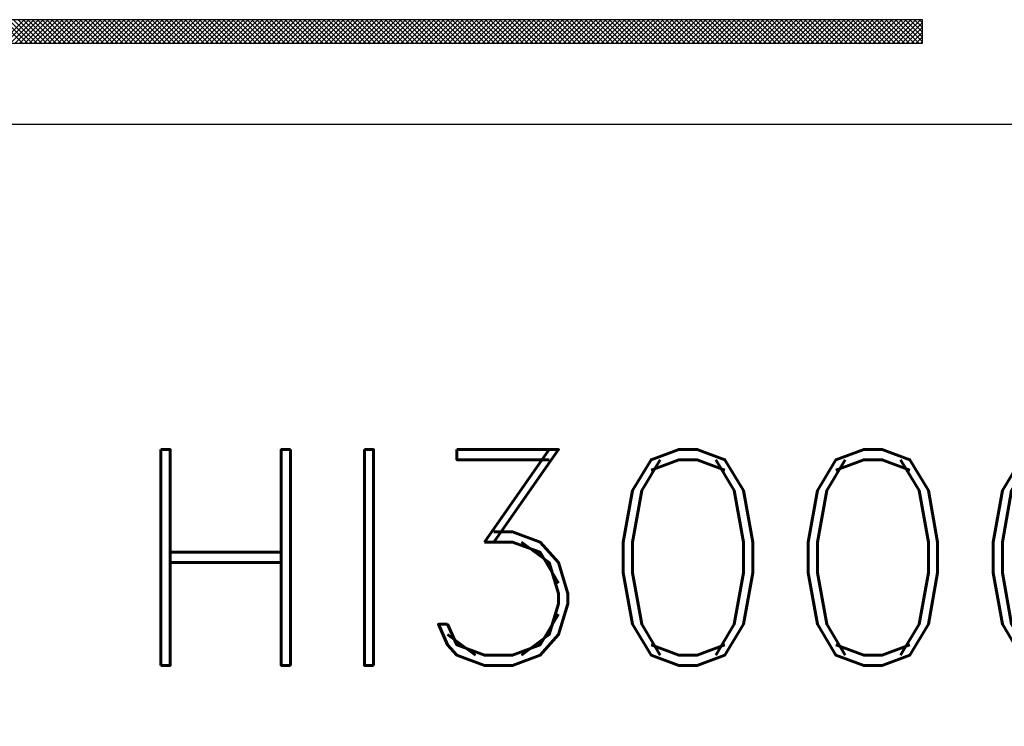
# Model space of a CAD drawing. Extents: x 0 to 34, y 0 to 22.
# Tile 12 of 20: x 30.364 to 31.277, y 2.362 to 3.017. Entities that reach past the tile are written whole.
import ezdxf
from ezdxf.enums import TextEntityAlignment as Align

# ---------------------------------------------------------------- set-up
doc = ezdxf.new("R2010")
doc.units = 0
doc.header["$LTSCALE"] = 0.25
doc.header["$MEASUREMENT"] = 0
for name, color, linetype in [('DIM', 7, 'CONTINUOUS'), ('FORMAT', 6, 'CONTINUOUS'), ('LOGO_HI', 11, 'CONTINUOUS')]:
    doc.layers.add(name, color=color, linetype=linetype)
doc.styles.add('RD25', font='ROMAND.shx', dxfattribs={"height": 0.25})
doc.styles.add('ROMAND', font='ROMAND.SHX')
doc.styles.add('RS10', font='ROMANS.shx', dxfattribs={"height": 0.1})

# ---------------------------------------------------------------- blocks, each defined once
blk = doc.blocks.new('FORMAT')
at = {"layer": 'FORMAT', "color": 6}
blk.add_line((-3.1875, 0.432), (3.1875, 0.432), dxfattribs=at)
at = {"layer": 'LOGO_HI'}
for p, q in [((0.21454, 0.507), (0.19291, 0.52863)), ((0.19441, 0.507), (0.21605, 0.52863)), ((0.21896, 0.507), (0.19733, 0.52863)), ((0.19883, 0.507), (0.22047, 0.52863)), ((0.22338, 0.507), (0.20175, 0.52863)), ((0.20325, 0.507), (0.22489, 0.52863)), ((0.2278, 0.507), (0.20617, 0.52863)), ((0.20767, 0.507), (0.22931, 0.52863)), ((0.23222, 0.507), (0.21059, 0.52863)), ((0.21209, 0.507), (0.23373, 0.52863)), ((0.23664, 0.507), (0.21501, 0.52863)), ((0.21651, 0.507), (0.23814, 0.52863)), ((0.24106, 0.507), (0.21942, 0.52863)), ((0.22093, 0.507), (0.24256, 0.52863)), ((0.24548, 0.507), (0.22384, 0.52863)), ((0.22535, 0.507), (0.24698, 0.52863)), ((0.2499, 0.507), (0.22826, 0.52863)), ((0.22977, 0.507), (0.2514, 0.52863)), ((0.25432, 0.507), (0.23268, 0.52863)), ((0.23419, 0.507), (0.25582, 0.52863)), ((0.25874, 0.507), (0.2371, 0.52863)), ((0.23861, 0.507), (0.26024, 0.52863)), ((0.26316, 0.507), (0.24152, 0.52863)), ((0.24303, 0.507), (0.26466, 0.52863)), ((0.26757, 0.507), (0.24594, 0.52863)), ((0.24745, 0.507), (0.26908, 0.52863)), ((0.27199, 0.507), (0.25036, 0.52863)), ((0.25187, 0.507), (0.2735, 0.52863)), ((0.27641, 0.507), (0.25478, 0.52863)), ((0.25629, 0.507), (0.27792, 0.52863)), ((0.28083, 0.507), (0.2592, 0.52863)), ((0.26071, 0.507), (0.28234, 0.52863)), ((0.28525, 0.507), (0.26362, 0.52863)), ((0.26513, 0.507), (0.28676, 0.52863)), ((0.28967, 0.507), (0.26804, 0.52863)), ((0.26954, 0.507), (0.29118, 0.52863)), ((0.29409, 0.507), (0.27246, 0.52863)), ((0.27396, 0.507), (0.2956, 0.52863)), ((0.29851, 0.507), (0.27688, 0.52863)), ((0.27838, 0.507), (0.30002, 0.52863)), ((0.30293, 0.507), (0.2813, 0.52863)), ((0.2828, 0.507), (0.30444, 0.52863)), ((0.30735, 0.507), (0.28572, 0.52863)), ((0.28722, 0.507), (0.30886, 0.52863)), ((0.31177, 0.507), (0.29014, 0.52863)), ((0.29164, 0.507), (0.31327, 0.52863)), ((0.31619, 0.507), (0.29456, 0.52863)), ((0.29606, 0.507), (0.31769, 0.52863)), ((0.32061, 0.507), (0.29897, 0.52863)), ((0.30048, 0.507), (0.32211, 0.52863)), ((0.32503, 0.507), (0.30339, 0.52863)), ((0.3049, 0.507), (0.32653, 0.52863)), ((0.32945, 0.507), (0.30781, 0.52863)), ((0.30932, 0.507), (0.33095, 0.52863)), ((0.33387, 0.507), (0.31223, 0.52863)), ((0.31374, 0.507), (0.33537, 0.52863)), ((0.33829, 0.507), (0.31665, 0.52863)), ((0.31816, 0.507), (0.33979, 0.52863)), ((0.3427, 0.507), (0.32107, 0.52863)), ((0.32258, 0.507), (0.34421, 0.52863)), ((0.34712, 0.507), (0.32549, 0.52863)), ((0.327, 0.507), (0.34863, 0.52863)), ((0.35154, 0.507), (0.32991, 0.52863)), ((0.33142, 0.507), (0.35305, 0.52863)), ((0.35596, 0.507), (0.33433, 0.52863)), ((0.33584, 0.507), (0.35747, 0.52863)), ((0.36038, 0.507), (0.33875, 0.52863)), ((0.34026, 0.507), (0.36189, 0.52863)), ((0.3648, 0.507), (0.34317, 0.52863)), ((0.34467, 0.507), (0.36631, 0.52863)), ((0.36922, 0.507), (0.34759, 0.52863)), ((0.34909, 0.507), (0.37073, 0.52863)), ((0.37364, 0.507), (0.35201, 0.52863)), ((0.35351, 0.507), (0.37515, 0.52863)), ((0.37806, 0.507), (0.35643, 0.52863)), ((0.35793, 0.507), (0.37957, 0.52863)), ((0.38248, 0.507), (0.36085, 0.52863)), ((0.36235, 0.507), (0.38399, 0.52863)), ((0.3869, 0.507), (0.36527, 0.52863)), ((0.36677, 0.507), (0.3884, 0.52863)), ((0.39132, 0.507), (0.36969, 0.52863)), ((0.37119, 0.507), (0.39282, 0.52863)), ((0.39574, 0.507), (0.3741, 0.52863)), ((0.37561, 0.507), (0.39724, 0.52863)), ((0.40016, 0.507), (0.37852, 0.52863)), ((0.38003, 0.507), (0.40166, 0.52863)), ((0.40458, 0.507), (0.38294, 0.52863)), ((0.38445, 0.507), (0.40608, 0.52863)), ((0.409, 0.507), (0.38736, 0.52863)), ((0.38887, 0.507), (0.4105, 0.52863)), ((0.41342, 0.507), (0.39178, 0.52863)), ((0.39329, 0.507), (0.41492, 0.52863)), ((0.41783, 0.507), (0.3962, 0.52863)), ((0.39771, 0.507), (0.41934, 0.52863)), ((0.42225, 0.507), (0.40062, 0.52863)), ((0.40213, 0.507), (0.42376, 0.52863)), ((0.42667, 0.507), (0.40504, 0.52863)), ((0.40655, 0.507), (0.42818, 0.52863)), ((0.43109, 0.507), (0.40946, 0.52863)), ((0.41097, 0.507), (0.4326, 0.52863)), ((0.43551, 0.507), (0.41388, 0.52863)), ((0.41539, 0.507), (0.43702, 0.52863)), ((0.43993, 0.507), (0.4183, 0.52863)), ((0.4198, 0.507), (0.44144, 0.52863)), ((0.44435, 0.507), (0.42272, 0.52863)), ((0.42422, 0.507), (0.44586, 0.52863)), ((0.44877, 0.507), (0.42714, 0.52863)), ((0.42864, 0.507), (0.45028, 0.52863)), ((0.45319, 0.507), (0.43156, 0.52863)), ((0.43306, 0.507), (0.4547, 0.52863)), ((0.45761, 0.507), (0.43598, 0.52863)), ((0.43748, 0.507), (0.45912, 0.52863)), ((0.46203, 0.507), (0.4404, 0.52863)), ((0.4419, 0.507), (0.46353, 0.52863)), ((0.46645, 0.507), (0.44482, 0.52863)), ((0.44632, 0.507), (0.46795, 0.52863)), ((0.47087, 0.507), (0.44923, 0.52863)), ((0.45074, 0.507), (0.47237, 0.52863)), ((0.47529, 0.507), (0.45365, 0.52863)), ((0.45516, 0.507), (0.47679, 0.52863)), ((0.47971, 0.507), (0.45807, 0.52863)), ((0.45958, 0.507), (0.48121, 0.52863)), ((0.48413, 0.507), (0.46249, 0.52863)), ((0.464, 0.507), (0.48563, 0.52863)), ((0.48855, 0.507), (0.46691, 0.52863)), ((0.46842, 0.507), (0.49005, 0.52863)), ((0.49296, 0.507), (0.47133, 0.52863)), ((0.47284, 0.507), (0.49447, 0.52863)), ((0.49738, 0.507), (0.47575, 0.52863)), ((0.47726, 0.507), (0.49889, 0.52863)), ((0.5018, 0.507), (0.48017, 0.52863)), ((0.48168, 0.507), (0.50331, 0.52863)), ((0.50622, 0.507), (0.48459, 0.52863)), ((0.4861, 0.507), (0.50773, 0.52863)), ((0.51064, 0.507), (0.48901, 0.52863)), ((0.49052, 0.507), (0.51215, 0.52863)), ((0.51506, 0.507), (0.49343, 0.52863)), ((0.49493, 0.507), (0.51657, 0.52863)), ((0.51948, 0.507), (0.49785, 0.52863)), ((0.49935, 0.507), (0.52099, 0.52863)), ((0.5239, 0.507), (0.50227, 0.52863)), ((0.50377, 0.507), (0.52541, 0.52863)), ((0.52832, 0.507), (0.50669, 0.52863)), ((0.50819, 0.507), (0.52983, 0.52863)), ((0.53274, 0.507), (0.51111, 0.52863)), ((0.51261, 0.507), (0.53425, 0.52863)), ((0.53716, 0.507), (0.51553, 0.52863)), ((0.51703, 0.507), (0.53867, 0.52863)), ((0.54158, 0.507), (0.51995, 0.52863)), ((0.52145, 0.507), (0.54308, 0.52863)), ((0.546, 0.507), (0.52436, 0.52863)), ((0.52587, 0.507), (0.5475, 0.52863)), ((0.55042, 0.507), (0.52878, 0.52863)), ((0.53029, 0.507), (0.55192, 0.52863)), ((0.55484, 0.507), (0.5332, 0.52863)), ((0.53471, 0.507), (0.55634, 0.52863)), ((0.55926, 0.507), (0.53762, 0.52863)), ((0.53913, 0.507), (0.56076, 0.52863)), ((0.56368, 0.507), (0.54204, 0.52863)), ((0.54355, 0.507), (0.56518, 0.52863)), ((0.56809, 0.507), (0.54646, 0.52863)), ((0.54797, 0.507), (0.5696, 0.52863)), ((0.57251, 0.507), (0.55088, 0.52863)), ((0.55239, 0.507), (0.57402, 0.52863)), ((0.57693, 0.507), (0.5553, 0.52863)), ((0.55681, 0.507), (0.57844, 0.52863)), ((0.58135, 0.507), (0.55972, 0.52863)), ((0.56123, 0.507), (0.58286, 0.52863)), ((0.58577, 0.507), (0.56414, 0.52863)), ((0.56565, 0.507), (0.58728, 0.52863)), ((0.59019, 0.507), (0.56856, 0.52863)), ((0.57006, 0.507), (0.5917, 0.52863)), ((0.59461, 0.507), (0.57298, 0.52863)), ((0.57448, 0.507), (0.59612, 0.52863)), ((0.59903, 0.507), (0.5774, 0.52863)), ((0.5789, 0.507), (0.60054, 0.52863)), ((0.60345, 0.507), (0.58182, 0.52863)), ((0.58332, 0.507), (0.60496, 0.52863)), ((0.60787, 0.507), (0.58624, 0.52863)), ((0.58774, 0.507), (0.60938, 0.52863)), ((0.61229, 0.507), (0.59066, 0.52863)), ((0.59216, 0.507), (0.6138, 0.52863)), ((0.61671, 0.507), (0.59508, 0.52863)), ((0.59658, 0.507), (0.61821, 0.52863)), ((0.62113, 0.507), (0.59949, 0.52863)), ((0.601, 0.507), (0.62263, 0.52863)), ((0.62555, 0.507), (0.60391, 0.52863)), ((0.60542, 0.507), (0.62705, 0.52863)), ((0.62997, 0.507), (0.60833, 0.52863)), ((0.60984, 0.507), (0.63147, 0.52863)), ((0.63439, 0.507), (0.61275, 0.52863)), ((0.61426, 0.507), (0.63589, 0.52863)), ((0.63881, 0.507), (0.61717, 0.52863)), ((0.61868, 0.507), (0.64031, 0.52863)), ((0.64323, 0.507), (0.62159, 0.52863)), ((0.6231, 0.507), (0.64473, 0.52863)), ((0.64764, 0.507), (0.62601, 0.52863)), ((0.62752, 0.507), (0.64915, 0.52863)), ((0.65206, 0.507), (0.63043, 0.52863)), ((0.63194, 0.507), (0.65357, 0.52863)), ((0.65648, 0.507), (0.63485, 0.52863)), ((0.63636, 0.507), (0.65799, 0.52863)), ((0.6609, 0.507), (0.63927, 0.52863)), ((0.64078, 0.507), (0.66241, 0.52863)), ((0.66532, 0.507), (0.64369, 0.52863)), ((0.6452, 0.507), (0.66683, 0.52863)), ((0.66974, 0.507), (0.64811, 0.52863)), ((0.64961, 0.507), (0.67125, 0.52863)), ((0.67416, 0.507), (0.65253, 0.52863)), ((0.65403, 0.507), (0.67567, 0.52863)), ((0.67858, 0.507), (0.65695, 0.52863)), ((0.65845, 0.507), (0.68009, 0.52863)), ((0.683, 0.507), (0.66137, 0.52863)), ((0.66287, 0.507), (0.68451, 0.52863)), ((0.68742, 0.507), (0.66579, 0.52863)), ((0.66729, 0.507), (0.68893, 0.52863)), ((0.69184, 0.507), (0.67021, 0.52863)), ((0.67171, 0.507), (0.69334, 0.52863)), ((0.69626, 0.507), (0.67462, 0.52863)), ((0.67613, 0.507), (0.69776, 0.52863)), ((0.70068, 0.507), (0.67904, 0.52863)), ((0.68055, 0.507), (0.70218, 0.52863)), ((0.7051, 0.507), (0.68346, 0.52863)), ((0.68497, 0.507), (0.7066, 0.52863)), ((0.70952, 0.507), (0.68788, 0.52863)), ((0.68939, 0.507), (0.71102, 0.52863)), ((0.71394, 0.507), (0.6923, 0.52863)), ((0.69381, 0.507), (0.71544, 0.52863)), ((0.71836, 0.507), (0.69672, 0.52863)), ((0.69823, 0.507), (0.71986, 0.52863)), ((0.72277, 0.507), (0.70114, 0.52863)), ((0.70265, 0.507), (0.72428, 0.52863)), ((0.72719, 0.507), (0.70556, 0.52863)), ((0.70707, 0.507), (0.7287, 0.52863)), ((0.73161, 0.507), (0.70998, 0.52863)), ((0.71149, 0.507), (0.73312, 0.52863)), ((0.73603, 0.507), (0.7144, 0.52863)), ((0.71591, 0.507), (0.73754, 0.52863)), ((0.74045, 0.507), (0.71882, 0.52863)), ((0.72033, 0.507), (0.74196, 0.52863)), ((0.74487, 0.507), (0.72324, 0.52863)), ((0.72474, 0.507), (0.74638, 0.52863)), ((0.74929, 0.507), (0.72766, 0.52863)), ((0.72916, 0.507), (0.7508, 0.52863)), ((0.75371, 0.507), (0.73208, 0.52863)), ((0.73358, 0.507), (0.75522, 0.52863)), ((0.75813, 0.507), (0.7365, 0.52863)), ((0.738, 0.507), (0.75964, 0.52863)), ((0.76255, 0.507), (0.74092, 0.52863)), ((0.74242, 0.507), (0.76406, 0.52863)), ((0.76697, 0.507), (0.74534, 0.52863)), ((0.74684, 0.507), (0.76847, 0.52863)), ((0.77139, 0.507), (0.74976, 0.52863)), ((0.75126, 0.507), (0.77289, 0.52863)), ((0.77581, 0.507), (0.75417, 0.52863)), ((0.75568, 0.507), (0.77731, 0.52863)), ((0.78023, 0.507), (0.75859, 0.52863)), ((0.7601, 0.507), (0.78173, 0.52863)), ((0.78465, 0.507), (0.76301, 0.52863)), ((0.76452, 0.507), (0.78615, 0.52863)), ((0.78907, 0.507), (0.76743, 0.52863)), ((0.76894, 0.507), (0.79057, 0.52863)), ((0.79349, 0.507), (0.77185, 0.52863)), ((0.77336, 0.507), (0.79499, 0.52863)), ((0.7979, 0.507), (0.77627, 0.52863)), ((0.77778, 0.507), (0.79941, 0.52863)), ((0.80232, 0.507), (0.78069, 0.52863)), ((0.7822, 0.507), (0.80383, 0.52863)), ((0.80674, 0.507), (0.78511, 0.52863)), ((0.78662, 0.507), (0.80825, 0.52863)), ((0.81116, 0.507), (0.78953, 0.52863)), ((0.79104, 0.507), (0.81267, 0.52863)), ((0.81558, 0.507), (0.79395, 0.52863)), ((0.79546, 0.507), (0.81709, 0.52863)), ((0.82, 0.507), (0.79837, 0.52863)), ((0.79987, 0.507), (0.82151, 0.52863)), ((0.82442, 0.507), (0.80279, 0.52863)), ((0.80429, 0.507), (0.82593, 0.52863)), ((0.82884, 0.507), (0.80721, 0.52863)), ((0.80871, 0.507), (0.83035, 0.52863)), ((0.83326, 0.507), (0.81163, 0.52863)), ((0.81313, 0.507), (0.83477, 0.52863)), ((0.83768, 0.507), (0.81605, 0.52863)), ((0.81755, 0.507), (0.83919, 0.52863)), ((0.8421, 0.507), (0.82047, 0.52863)), ((0.82197, 0.507), (0.8436, 0.52863)), ((0.84652, 0.507), (0.82489, 0.52863)), ((0.82639, 0.507), (0.84802, 0.52863)), ((0.85094, 0.507), (0.8293, 0.52863)), ((0.83081, 0.507), (0.85244, 0.52863)), ((0.85536, 0.507), (0.83372, 0.52863)), ((0.83523, 0.507), (0.85686, 0.52863)), ((0.85978, 0.507), (0.83814, 0.52863)), ((0.83965, 0.507), (0.86128, 0.52863)), ((0.8642, 0.507), (0.84256, 0.52863)), ((0.84407, 0.507), (0.8657, 0.52863)), ((0.86862, 0.507), (0.84698, 0.52863)), ((0.84849, 0.507), (0.87012, 0.52863)), ((0.87303, 0.507), (0.8514, 0.52863)), ((0.85291, 0.507), (0.87454, 0.52863)), ((0.87745, 0.507), (0.85582, 0.52863)), ((0.85733, 0.507), (0.87896, 0.52863)), ((0.88187, 0.507), (0.86024, 0.52863)), ((0.86175, 0.507), (0.88338, 0.52863)), ((0.88629, 0.507), (0.86466, 0.52863)), ((0.86617, 0.507), (0.8878, 0.52863)), ((0.89071, 0.507), (0.86908, 0.52863)), ((0.87059, 0.507), (0.89222, 0.52863)), ((0.89513, 0.507), (0.8735, 0.52863)), ((0.875, 0.507), (0.89664, 0.52863)), ((0.89955, 0.507), (0.87792, 0.52863)), ((0.87942, 0.507), (0.90106, 0.52863)), ((0.90397, 0.507), (0.88234, 0.52863)), ((0.88384, 0.507), (0.90548, 0.52863)), ((0.90839, 0.507), (0.88676, 0.52863)), ((0.88826, 0.507), (0.9099, 0.52863)), ((0.91281, 0.507), (0.89118, 0.52863)), ((0.89268, 0.507), (0.91432, 0.52863)), ((0.91723, 0.507), (0.8956, 0.52863)), ((0.8971, 0.507), (0.91873, 0.52863)), ((0.92165, 0.507), (0.90002, 0.52863)), ((0.90152, 0.507), (0.92315, 0.52863)), ((0.92607, 0.507), (0.90443, 0.52863)), ((0.90594, 0.507), (0.92757, 0.52863)), ((0.93049, 0.507), (0.90885, 0.52863)), ((0.91036, 0.507), (0.93199, 0.52863)), ((0.93491, 0.507), (0.91327, 0.52863)), ((0.91478, 0.507), (0.93641, 0.52863)), ((0.93933, 0.507), (0.91769, 0.52863)), ((0.9192, 0.507), (0.94083, 0.52863)), ((0.94375, 0.507), (0.92211, 0.52863)), ((0.92362, 0.507), (0.94525, 0.52863)), ((0.94816, 0.507), (0.92653, 0.52863)), ((0.92804, 0.507), (0.94967, 0.52863)), ((0.95258, 0.507), (0.93095, 0.52863)), ((0.93246, 0.507), (0.95409, 0.52863)), ((0.957, 0.507), (0.93537, 0.52863)), ((0.93688, 0.507), (0.95851, 0.52863)), ((0.96142, 0.507), (0.93979, 0.52863)), ((0.9413, 0.507), (0.96293, 0.52863)), ((0.96584, 0.507), (0.94421, 0.52863)), ((0.94572, 0.507), (0.96735, 0.52863)), ((0.97026, 0.507), (0.94863, 0.52863)), ((0.95013, 0.507), (0.97177, 0.52863)), ((0.97468, 0.507), (0.95305, 0.52863)), ((0.95455, 0.507), (0.97619, 0.52863)), ((0.9791, 0.507), (0.95747, 0.52863)), ((0.95897, 0.507), (0.98061, 0.52863)), ((0.98352, 0.507), (0.96189, 0.52863)), ((0.96339, 0.507), (0.98503, 0.52863)), ((0.98794, 0.507), (0.96631, 0.52863)), ((0.96781, 0.507), (0.98945, 0.52863)), ((0.99236, 0.507), (0.97073, 0.52863)), ((0.97223, 0.507), (0.99387, 0.52863)), ((0.99678, 0.507), (0.97515, 0.52863)), ((0.97665, 0.507), (0.99828, 0.52863)), ((1.0012, 0.507), (0.97956, 0.52863)), ((0.98107, 0.507), (1.0027, 0.52863)), ((1.00562, 0.507), (0.98398, 0.52863)), ((0.98549, 0.507), (1.00712, 0.52863)), ((1.01004, 0.507), (0.9884, 0.52863)), ((0.98991, 0.507), (1.01154, 0.52863)), ((1.01446, 0.507), (0.99282, 0.52863)), ((0.99433, 0.507), (1.01596, 0.52863)), ((1.01888, 0.507), (0.99724, 0.52863)), ((0.99875, 0.507), (1.02038, 0.52863)), ((1.02329, 0.507), (1.00166, 0.52863)), ((1.00317, 0.507), (1.0248, 0.52863)), ((1.02771, 0.507), (1.00608, 0.52863)), ((1.00759, 0.507), (1.02922, 0.52863)), ((1.03213, 0.507), (1.0105, 0.52863)), ((1.01201, 0.507), (1.03364, 0.52863)), ((1.03655, 0.507), (1.01492, 0.52863)), ((1.01643, 0.507), (1.03806, 0.52863)), ((1.04097, 0.507), (1.01934, 0.52863)), ((1.02085, 0.507), (1.04248, 0.52863)), ((1.04539, 0.507), (1.02376, 0.52863)), ((1.02526, 0.507), (1.0469, 0.52863)), ((1.0487, 0.50811), (1.02818, 0.52863)), ((1.02968, 0.507), (1.0487, 0.52602)), ((1.0487, 0.51253), (1.0326, 0.52863)), ((1.0341, 0.507), (1.0487, 0.5216)), ((1.0487, 0.51695), (1.03702, 0.52863)), ((1.0487, 0.52137), (1.04144, 0.52863)), ((1.0487, 0.52579), (1.04586, 0.52863)), ((1.03852, 0.507), (1.0487, 0.51718)), ((1.04294, 0.507), (1.0487, 0.51276)), ((1.04736, 0.507), (1.0487, 0.50834))]:
    blk.add_line(p, q, dxfattribs=at)
for points in [[(1.0487, 0.52863), (1.0487, 0.52863), (-1.0487, 0.52863), (-1.0487, 0.52863)], [(1.0487, 0.507), (1.0487, 0.507), (1.0487, 0.52863), (1.0487, 0.52863)], [(-1.0487, 0.507), (-1.0487, 0.507), (1.0487, 0.507), (1.0487, 0.507)]]:
    blk.add_open_spline(points, degree=3, dxfattribs=at)
at = {"layer": 'FORMAT', "color": 7, "style": 'ROMAND'}
blk.add_attdef('CONTRACT', text='', height=0.2, dxfattribs=at).set_placement((-4.14798, 1.05358), align=Align.CENTER)
at = {"layer": 'FORMAT', "color": 1, "style": 'RS10'}
for tag, p in [('DDATE', (-3.75, 0.32297)), ('CDATE', (-3.75, -0.17703)), ('ADATE', (-3.75, -0.67703)), ('IDATE', (-3.75, -1.17702)), ('OF', (2.75762, -1.6582)), ('PDATE', (-3.75, -1.67702))]:
    blk.add_attdef(tag, text='', height=0.1, dxfattribs=at).set_placement(p, align=Align.MIDDLE)
for tag, p in [('DRAFT', (-6.09626, 0.32297)), ('CHECKED', (-6.09626, -0.17703)), ('APPROVED', (-6.09626, -0.67703)), ('ISSUED', (-6.09626, -1.17702)), ('SCALE', (0.1541, -1.6582)), ('PRODUCTION', (-6.09626, -1.67702))]:
    blk.add_attdef(tag, text='', height=0.1, dxfattribs=at).set_placement(p, align=Align.MIDDLE_LEFT)
at = {"layer": 'FORMAT', "color": 7, "style": 'RD25'}
for tag, p in [('DESCRIPTION1', (0, 0)), ('DESCRIPTION2', (0, -0.4548)), ('NUMBER', (0.5375, -1.2342)), ('REV', (2.7375, -1.2342))]:
    blk.add_attdef(tag, text='', height=0.25, dxfattribs=at).set_placement(p, align=Align.MIDDLE)
at = {"layer": 'FORMAT', "color": 7, "style": 'RS10'}
for tag, p in [('MATERIAL1', (-8.3941, -0.51413)), ('MATERIAL2', (-8.3941, -0.67604)), ('FINISH1', (-8.3725, -1.20383)), ('FINISH2', (-8.3725, -1.36574))]:
    blk.add_attdef(tag, p, '', height=0.1, dxfattribs=at)
at = {"layer": 'FORMAT', "color": 1, "style": 'RS10'}
blk.add_attdef('FILE', text='', height=0.1, dxfattribs=at).set_placement((-1.232, -1.70694), align=Align.RIGHT)

msp = doc.modelspace()

# ---------------------------------------------------------------- block references
at = {"layer": 'DIM'}
ref = msp.add_blockref('FORMAT', (30.1525, 2.488), dxfattribs=at)
ref.add_attrib('DESCRIPTION1', 'PLATE, MOUNTING, HI3000 SERIES', dxfattribs={"layer": 'FORMAT', "color": 7, "height": 0.2, "style": 'RD25'}).set_placement((30.1525, 2.488), align=Align.MIDDLE)

doc.saveas('drawing.dxf')
